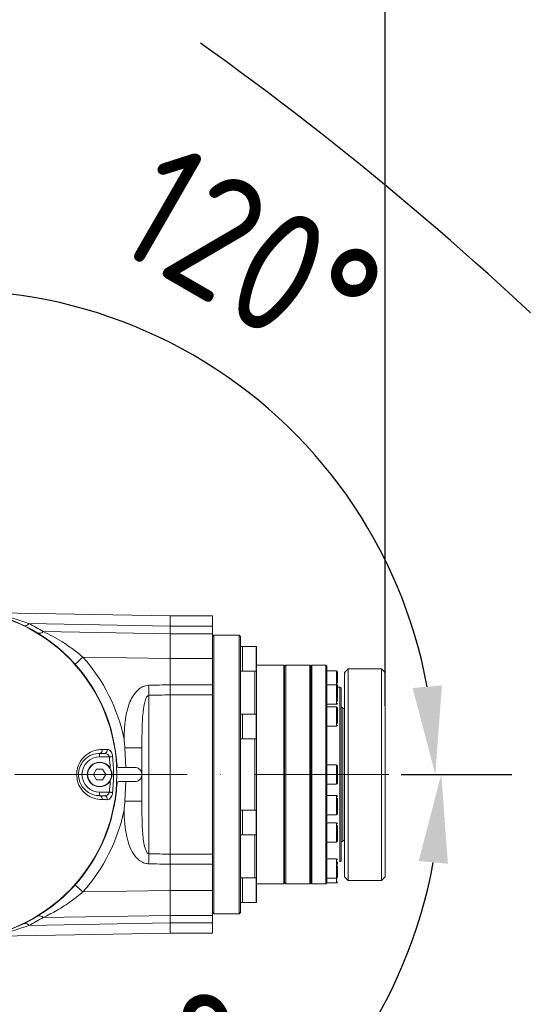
# Model space of a CAD drawing. Header units: millimetres. Extents: x 809 to 6054, y -5716 to -1261.
# Tile 41 of 94: x 3064 to 3209, y -2378 to -2099. Entities that reach past the tile are written whole.
import ezdxf

# ---------------------------------------------------------------- set-up
doc = ezdxf.new("R2010")
doc.units = ezdxf.units.MM
doc.header["$LTSCALE"] = 0.3175
doc.linetypes.add('ACAD_ISO10W100', pattern=[18, 12, -3, 0, -3])
doc.linetypes.add('CENTER2', pattern=[28.574999, 19.049999, -3.175, 3.175, -3.175])
for name, color, linetype, lineweight in [('1轮廓实线层', 7, 'Continuous', 18), ('7标注层', 4, 'Continuous', 13), ('中心线', 4, 'ACAD_ISO10W100', 20), ('细点划线', 6, 'CENTER2', 18)]:
    doc.layers.add(name, color=color, linetype=linetype, lineweight=lineweight)
doc.styles.add('标准汉字', font='gbenor.shx', dxfattribs={"bigfont": 'gbcbig.shx'})
doc.dimstyles.new('M1：10', dxfattribs={"dimscale": 10, "dimtxt": 3.5, "dimasz": 2.5, "dimexe": 2, "dimexo": 0, "dimgap": 1.5, "dimtad": 1, "dimdec": 4, "dimdsep": 46, "dimtxsty": '标准汉字', "dimcen": 5, "dimdle": 5, "dimclrd": 1, "dimclre": 1, "dimclrt": 256, "dimadec": 4, "dimazin": 2, "dimtfac": 1, "dimtdec": 4, "dimtmove": 0, "dimatfit": 3, "dimfxl": 1, "dimtolj": 1, "dimarcsym": 0})

# ---------------------------------------------------------------- blocks, each defined once
blk = doc.blocks.new('*D2')
at = {"layer": '7标注层', "color": 1, "lineweight": -2, "transparency": 16777216}
for p, q in [((2574.24, -1966.55), (2574.24, -1793.65)), ((3504.76, -2862.69), (3504.76, -1793.65)), ((3479.76, -1813.65), (2599.24, -1813.65))]:
    blk.add_line(p, q, dxfattribs=at)
at = {"layer": '7标注层', "color": 1, "transparency": 16777216}
for points in [[(2599.24, -1809.48), (2599.24, -1817.81), (2574.24, -1813.65)], [(3479.76, -1817.81), (3479.76, -1809.48), (3504.76, -1813.65)]]:
    blk.add_solid(points, dxfattribs=at)
at = {"layer": 'Defpoints', "color": 0, "transparency": 16777216}
for p in [(2574.24, -1813.65), (2574.24, -1966.55), (3504.76, -2862.69)]:
    blk.add_point(p, dxfattribs=at)
at = {"layer": '7标注层', "transparency": 16777216, "insert": (2968.02, -1781.15), "char_height": 35, "attachment_point": 5, "style": '标准汉字'}
blk.add_mtext('\\A1;930.5', dxfattribs=at)
blk = doc.blocks.new('*D7')
at = {"layer": '7标注层', "color": 1, "lineweight": -2, "transparency": 16777216}
for p, q in [((2574.24, -1932.17), (3613.47, -1932.17)), ((3593.47, -2837.69), (3593.47, -1957.17)), ((3489.76, -2862.69), (3613.47, -2862.69))]:
    blk.add_line(p, q, dxfattribs=at)
at = {"layer": '7标注层', "color": 1, "transparency": 16777216}
for points in [[(3597.64, -1957.17), (3589.31, -1957.17), (3593.47, -1932.17)], [(3589.31, -2837.69), (3597.64, -2837.69), (3593.47, -2862.69)]]:
    blk.add_solid(points, dxfattribs=at)
at = {"layer": 'Defpoints', "color": 0, "transparency": 16777216}
for p in [(2574.24, -1932.17), (3593.47, -1932.17), (3489.76, -2862.69)]:
    blk.add_point(p, dxfattribs=at)
at = {"layer": '7标注层', "transparency": 16777216, "insert": (3560.97, -2397.43), "char_height": 35, "attachment_point": 5, "rotation": 90, "style": '标准汉字'}
blk.add_mtext('\\A1;930.5', dxfattribs=at)
blk = doc.blocks.new('*D8')
at = {"layer": '7标注层', "color": 1, "lineweight": -2, "transparency": 16777216}
for p, q in [((3044.24, -2250.45), (3044.24, -1851.59)), ((3167.24, -2293.19), (3167.24, -1851.59)), ((3069.24, -1871.59), (3142.24, -1871.59))]:
    blk.add_line(p, q, dxfattribs=at)
at = {"layer": '7标注层', "color": 1, "transparency": 16777216}
for points in [[(3069.24, -1867.43), (3069.24, -1875.76), (3044.24, -1871.59)], [(3142.24, -1875.76), (3142.24, -1867.43), (3167.24, -1871.59)]]:
    blk.add_solid(points, dxfattribs=at)
at = {"layer": 'Defpoints', "color": 0, "transparency": 16777216}
for p in [(3167.24, -1871.59), (3044.24, -2250.45), (3167.24, -2293.19)]:
    blk.add_point(p, dxfattribs=at)
at = {"layer": '7标注层', "transparency": 16777216, "insert": (3105.74, -1839.09), "char_height": 35, "attachment_point": 5, "style": '标准汉字'}
blk.add_mtext('\\A1;123', dxfattribs=at)
blk = doc.blocks.new('*D19')
at = {"layer": '7标注层', "color": 1, "lineweight": -2, "transparency": 16777216}
for p, q in [((3017.26, -2265.97), (2965.61, -2176.5)), ((3171.77, -2312.69), (3201.49, -2312.69))]:
    blk.add_line(p, q, dxfattribs=at)
blk.add_arc((3044.23, -2312.69), 137.25, 10.4505, 109.5495, dxfattribs=at)
at = {"layer": '7标注层', "color": 1, "transparency": 16777216}
for points in [[(2996.56, -2179.56), (3000.05, -2187.13), (2975.61, -2193.82)], [(3175.06, -2288.17), (3183.36, -2287.41), (3181.49, -2312.69)]]:
    blk.add_solid(points, dxfattribs=at)
at = {"layer": 'Defpoints', "color": 0, "transparency": 16777216}
for p in [(3112.86, -2193.82), (3017.26, -2265.97), (2385.95, -2312.69), (3044.25, -2312.71), (3171.77, -2312.69)]:
    blk.add_point(p, dxfattribs=at)
at = {"layer": '7标注层', "transparency": 16777216, "insert": (3129.11, -2165.67), "char_height": 35, "attachment_point": 5, "rotation": 330, "style": '标准汉字'}
blk.add_mtext('\\A1;120%%d', dxfattribs=at)
blk = doc.blocks.new('*D20')
at = {"layer": '7标注层', "color": 1, "lineweight": -2, "transparency": 16777216}
for p, q in [((3171.77, -2312.69), (3203.17, -2312.69)), ((3017.26, -2359.41), (2964.76, -2450.33))]:
    blk.add_line(p, q, dxfattribs=at)
blk.add_arc((3044.23, -2312.69), 138.94, 250.3236, 349.6764, dxfattribs=at)
at = {"layer": '7标注层', "color": 1, "transparency": 16777216}
for points in [[(3185.07, -2337.96), (3176.77, -2337.21), (3183.17, -2312.69)], [(2999.2, -2439.73), (2995.7, -2447.29), (2974.76, -2433.01)]]:
    blk.add_solid(points, dxfattribs=at)
at = {"layer": 'Defpoints', "color": 0, "transparency": 16777216}
for p in [(2385.95, -2312.69), (3044.25, -2312.66), (3171.77, -2312.69), (3017.26, -2359.41), (3113.7, -2433.01)]:
    blk.add_point(p, dxfattribs=at)
at = {"layer": '7标注层', "transparency": 16777216, "insert": (3097.45, -2404.86), "char_height": 35, "attachment_point": 5, "rotation": 30, "style": '标准汉字'}
blk.add_mtext('\\A1;120%%d', dxfattribs=at)

msp = doc.modelspace()

# ---------------------------------------------------------------- linework, layer by layer
at = {"layer": '1轮廓实线层'}
for p, q in [((3106.24146, -2267.68659), (3054.67263, -2266.78644)), ((3118.24146, -2267.68659), (3106.24146, -2267.68659)), ((3106.24146, -2267.68659), (3106.24146, -2270.6155)), ((3118.24146, -2270.6155), (3118.24146, -2267.68659)), ((3066.18735, -2269.91682), (3106.24146, -2270.61598)), ((3106.24146, -2272.7621), (3070.22455, -2272.13345)), ((3106.24146, -2270.6155), (3118.24146, -2270.6155)), ((3106.24146, -2270.6155), (3106.24146, -2272.75763)), ((3118.24146, -2272.75763), (3118.24146, -2270.6155)), ((3118.24146, -2272.75763), (3106.24146, -2272.75763)), ((3106.24146, -2272.75763), (3106.24146, -2279.82871)), ((3118.24146, -2279.82871), (3118.24146, -2272.75763)), ((3118.24146, -2273.58656), (3118.64146, -2273.18655)), ((3118.64146, -2273.18655), (3125.84147, -2273.18655)), ((3118.64146, -2273.18655), (3118.64146, -2280.72976)), ((3125.84147, -2273.18655), (3126.24147, -2273.58656)), ((3125.84147, -2273.18655), (3125.84147, -2352.1866)), ((3126.24147, -2273.58656), (3126.24147, -2351.7866)), ((3126.24147, -2276.38887), (3126.74147, -2276.38887)), ((3126.74147, -2276.38887), (3130.64146, -2276.38887)), ((3126.74147, -2283.38884), (3126.74147, -2276.38887)), ((3130.64146, -2276.38887), (3130.64146, -2277.41401)), ((3130.64146, -2277.41401), (3130.64146, -2283.38884)), ((3130.74147, -2277.4847), (3130.74147, -2276.48882)), ((3130.74147, -2283.28888), (3130.74147, -2277.4847)), ((3081.49808, -2279.39932), (3106.24146, -2279.83122)), ((3106.24146, -2279.82871), (3118.24146, -2279.82871)), ((3106.24146, -2279.82871), (3106.24146, -2287.23071)), ((3106.24146, -2279.83122), (3106.24146, -2287.22964)), ((3118.24146, -2279.82871), (3118.24146, -2287.23071)), ((3118.64146, -2280.72976), (3118.64146, -2352.1866)), ((3126.74147, -2283.38884), (3126.24147, -2283.38884)), ((3130.64146, -2283.38884), (3126.74147, -2283.38884)), ((3130.24145, -2283.38884), (3130.24145, -2295.60129)), ((3130.74147, -2281.68659), (3138.54146, -2281.68659)), ((3130.74147, -2283.28888), (3130.74147, -2295.70131)), ((3138.54146, -2281.68659), (3138.74149, -2281.88656)), ((3138.54146, -2281.68659), (3138.54146, -2343.68657)), ((3138.74149, -2281.98658), (3139.04148, -2281.68659)), ((3138.74149, -2281.88656), (3138.74149, -2343.48659)), ((3139.04148, -2281.68659), (3145.84148, -2281.68659)), ((3139.04148, -2281.68659), (3139.04148, -2343.68657)), ((3145.84148, -2281.68659), (3146.14147, -2281.98658)), ((3145.84148, -2281.68659), (3145.84148, -2343.68657)), ((3146.14147, -2281.98658), (3146.44146, -2281.68659)), ((3146.14147, -2281.98658), (3146.14147, -2343.38657)), ((3146.44146, -2281.68659), (3150.44147, -2281.68659)), ((3146.44146, -2281.68659), (3146.44146, -2343.68657)), ((3150.44147, -2281.68659), (3150.74146, -2281.98658)), ((3150.44147, -2281.68659), (3150.44147, -2343.68657)), ((3150.74146, -2281.98658), (3150.74146, -2283.32458)), ((3150.74146, -2283.30676), (3153.44149, -2283.30676)), ((3150.74146, -2283.32458), (3150.74146, -2283.66236)), ((3153.44149, -2283.30676), (3153.44149, -2287.28364)), ((3166.24146, -2282.75327), (3156.7415, -2282.75327)), ((3156.7415, -2282.75327), (3156.7415, -2342.68658)), ((3166.24146, -2282.75327), (3166.24146, -2342.68658)), ((3150.74146, -2283.66236), (3150.74146, -2287.5319)), ((3153.74148, -2283.61158), (3153.74148, -2286.81378)), ((3155.74145, -2283.75558), (3155.74145, -2341.68659)), ((3167.24145, -2341.68659), (3167.24145, -2283.75558)), ((3106.24146, -2287.22964), (3106.24146, -2290.09192)), ((3118.24146, -2287.23071), (3106.24146, -2287.23071)), ((3106.24146, -2287.23071), (3106.24146, -2290.09096)), ((3118.24146, -2290.09096), (3118.24146, -2287.23071)), ((3150.74146, -2287.28364), (3153.44149, -2287.28364)), ((3150.74146, -2287.5319), (3150.74146, -2288.17443)), ((3150.74146, -2288.17443), (3150.74146, -2294.20154)), ((3153.44149, -2287.28364), (3153.44149, -2292.78366)), ((3153.74148, -2287.13851), (3153.74148, -2287.93655)), ((3153.74148, -2287.58578), (3153.74148, -2292.01572)), ((3153.74148, -2287.93655), (3154.44147, -2287.93655)), ((3154.44147, -2287.93655), (3154.74146, -2288.2366)), ((3154.44147, -2287.93655), (3154.44147, -2337.4366)), ((3154.74146, -2288.2366), (3154.74146, -2337.13655)), ((3100.24148, -2335.14737), (3100.24148, -2290.22579)), ((3106.24146, -2290.09096), (3118.24146, -2290.09096)), ((3106.24146, -2290.09096), (3106.24146, -2335.28219)), ((3106.24146, -2335.28124), (3106.24146, -2290.09192)), ((3118.24146, -2290.09096), (3118.24146, -2335.28219)), ((3153.44149, -2292.78366), (3150.74146, -2292.78366)), ((3150.74146, -2293.47794), (3153.44149, -2293.47794)), ((3150.74146, -2294.20154), (3150.74146, -2295.08589)), ((3153.44149, -2293.47794), (3153.44149, -2298.97796)), ((3153.74148, -2293.78013), (3153.74148, -2298.21001)), ((3154.74146, -2293.68655), (3155.24149, -2293.68655)), ((3155.24149, -2293.68655), (3155.24149, -2331.6866)), ((3155.24149, -2293.93659), (3155.74145, -2293.93659)), ((3126.24147, -2295.60129), (3126.74147, -2295.60129)), ((3126.74147, -2295.60129), (3130.64146, -2295.60129)), ((3126.74147, -2302.60132), (3126.74147, -2295.60129)), ((3130.64146, -2295.60129), (3130.64146, -2299.10134)), ((3130.74147, -2299.10134), (3130.74147, -2295.70131)), ((3150.74146, -2295.08589), (3150.74146, -2312.13914)), ((3130.64146, -2299.10134), (3130.64146, -2302.60132)), ((3130.74147, -2302.50131), (3130.74147, -2299.10134)), ((3153.44149, -2298.97796), (3150.74146, -2298.97796)), ((3126.74147, -2302.60132), (3126.24147, -2302.60132)), ((3130.64146, -2302.60132), (3126.74147, -2302.60132)), ((3130.24145, -2302.60132), (3130.24145, -2322.77183)), ((3130.74147, -2302.50131), (3130.74147, -2322.87185)), ((3098.24148, -2305.11509), (3093.41129, -2305.11509)), ((3093.41129, -2305.11509), (3093.71546, -2310.68657)), ((3098.24148, -2305.11509), (3098.24148, -2320.25807)), ((3086.24148, -2306.68674), (3087.60023, -2306.68674)), ((3086.24148, -2306.68674), (3086.24148, -2307.68673)), ((3086.24148, -2307.68673), (3089.00177, -2307.68673)), ((3090.85431, -2307.40414), (3091.1735, -2310.15967)), ((3084.52147, -2312.68673), (3085.38148, -2311.19715)), ((3085.38148, -2311.19715), (3087.10146, -2311.19715)), ((3087.10146, -2311.19715), (3087.96146, -2312.68673)), ((3091.07649, -2310.68657), (3091.16977, -2310.68657)), ((3091.16977, -2310.68657), (3091.19892, -2310.68657)), ((3091.19889, -2310.68657), (3091.1735, -2310.15967)), ((3093.71546, -2310.68657), (3096.24147, -2310.68657)), ((3150.74146, -2309.93579), (3153.44149, -2309.93579)), ((3153.44149, -2309.93579), (3153.44149, -2315.43581)), ((3153.74148, -2310.23578), (3153.74148, -2315.13576)), ((3073.37415, -2312.68655), (3073.37415, -2312.68643)), ((3079.71558, -2312.68655), (3073.37415, -2312.68655)), ((3080.23548, -2313.34267), (3080.24019, -2312.38328)), ((3085.38148, -2314.17631), (3084.52147, -2312.68673)), ((3087.96146, -2312.68673), (3087.10146, -2314.17631)), ((3089.74147, -2312.68661), (3090.19756, -2312.68661)), ((3150.74146, -2312.13914), (3150.74146, -2313.23229)), ((3150.74146, -2313.23229), (3150.74146, -2321.6512)), ((3087.10146, -2314.17631), (3085.38148, -2314.17631)), ((3091.16977, -2314.68658), (3091.07649, -2314.68658)), ((3091.1735, -2315.21349), (3091.19889, -2314.68658)), ((3093.71546, -2314.68658), (3093.41129, -2320.25807)), ((3096.24147, -2314.68658), (3093.71546, -2314.68658)), ((3153.44149, -2315.43581), (3150.74146, -2315.43581)), ((3089.00174, -2317.68672), (3086.24148, -2317.68672)), ((3086.24148, -2318.68671), (3086.24148, -2317.68672)), ((3087.60017, -2318.68671), (3086.24148, -2318.68671)), ((3150.74146, -2318.5883), (3153.44149, -2318.5883)), ((3153.44149, -2318.5883), (3153.44149, -2324.08832)), ((3153.74148, -2319.35619), (3153.74148, -2323.78612)), ((3098.24148, -2320.25807), (3093.41129, -2320.25807)), ((3150.74146, -2321.6512), (3150.74146, -2322.69089)), ((3126.24147, -2322.77183), (3126.74147, -2322.77183)), ((3126.74147, -2322.77183), (3130.64146, -2322.77183)), ((3126.74147, -2329.77186), (3126.74147, -2322.77183)), ((3130.64146, -2322.77183), (3130.64146, -2328.74672)), ((3130.74147, -2328.67603), (3130.74147, -2322.87185)), ((3150.74146, -2322.69089), (3150.74146, -2330.28583)), ((3153.44149, -2324.08832), (3150.74146, -2324.08832)), ((3150.74146, -2326.39395), (3153.44149, -2326.39395)), ((3153.44149, -2326.39395), (3153.44149, -2331.89391)), ((3153.74148, -2327.16177), (3153.74148, -2331.59171)), ((3126.74147, -2329.77186), (3126.24147, -2329.77186)), ((3130.64146, -2329.77186), (3126.74147, -2329.77186)), ((3130.24145, -2329.77186), (3130.24145, -2341.98432)), ((3130.64146, -2328.74672), (3130.64146, -2329.77186)), ((3130.74147, -2329.67184), (3130.74147, -2328.67603)), ((3130.74147, -2329.67184), (3130.74147, -2342.08427)), ((3150.74146, -2330.28583), (3150.74146, -2331.17025)), ((3150.74146, -2331.17025), (3150.74146, -2341.71019)), ((3153.44149, -2331.89391), (3150.74146, -2331.89391)), ((3155.24149, -2331.6866), (3154.74146, -2331.6866)), ((3155.74145, -2331.43656), (3155.24149, -2331.43656)), ((3106.24146, -2335.28124), (3106.24146, -2338.14351)), ((3118.24146, -2335.28219), (3106.24146, -2335.28219)), ((3106.24146, -2335.28219), (3106.24146, -2338.14244)), ((3118.24146, -2338.14244), (3118.24146, -2335.28219)), ((3106.24146, -2338.14244), (3118.24146, -2338.14244)), ((3106.24146, -2338.14244), (3106.24146, -2345.54444)), ((3106.24146, -2338.14351), (3106.24146, -2345.54259)), ((3118.24146, -2338.14244), (3118.24146, -2345.54444)), ((3150.74146, -2336.5659), (3153.44149, -2336.5659)), ((3153.44149, -2336.5659), (3153.44149, -2342.06591)), ((3153.74148, -2337.4366), (3153.74148, -2338.23518)), ((3153.74148, -2338.55878), (3153.74148, -2341.7611)), ((3154.74146, -2337.13655), (3154.44147, -2337.4366)), ((3126.24147, -2341.98432), (3126.74147, -2341.98432)), ((3126.74147, -2341.98432), (3130.64146, -2341.98432)), ((3126.74147, -2348.98429), (3126.74147, -2341.98432)), ((3130.64146, -2341.98432), (3130.64146, -2348.98429)), ((3150.74146, -2341.71019), (3150.74146, -2342.04803)), ((3156.7415, -2342.68658), (3155.74145, -2341.68659)), ((3167.24145, -2341.68659), (3166.24146, -2342.68658)), ((3130.74147, -2348.88433), (3130.74147, -2342.08427)), ((3138.54146, -2343.68657), (3130.74147, -2343.68657)), ((3138.74149, -2343.48659), (3138.54146, -2343.68657)), ((3139.04148, -2343.68657), (3138.74149, -2343.38657)), ((3145.84148, -2343.68657), (3139.04148, -2343.68657)), ((3146.14147, -2343.38657), (3145.84148, -2343.68657)), ((3146.44146, -2343.68657), (3146.14147, -2343.38657)), ((3150.44147, -2343.68657), (3146.44146, -2343.68657)), ((3150.74146, -2343.38657), (3150.44147, -2343.68657)), ((3150.74146, -2342.04803), (3150.74146, -2343.38169)), ((3153.44149, -2342.06591), (3150.74146, -2342.06591)), ((3150.74146, -2343.38169), (3150.74146, -2343.43658)), ((3153.44149, -2343.43658), (3150.74146, -2343.43658)), ((3153.44149, -2342.06591), (3153.44149, -2343.43658)), ((3166.24146, -2342.68658), (3156.7415, -2342.68658)), ((3106.24146, -2345.54259), (3081.49749, -2345.97449)), ((3118.24146, -2345.54444), (3106.24146, -2345.54444)), ((3106.24146, -2345.54444), (3106.24146, -2352.61552)), ((3118.24146, -2352.61552), (3118.24146, -2345.54444)), ((3126.74147, -2348.98429), (3126.24147, -2348.98429)), ((3130.64146, -2348.98429), (3126.74147, -2348.98429)), ((3070.21874, -2353.24262), (3106.24146, -2352.61385)), ((3106.24146, -2352.61552), (3118.24146, -2352.61552)), ((3106.24146, -2352.61552), (3106.24146, -2354.75765)), ((3118.64146, -2352.1866), (3118.24146, -2351.7866)), ((3118.24146, -2354.75765), (3118.24146, -2352.61552)), ((3125.84147, -2352.1866), (3118.64146, -2352.1866)), ((3126.24147, -2351.7866), (3125.84147, -2352.1866)), ((3106.24146, -2354.75938), (3066.18145, -2355.4586)), ((3118.24146, -2354.75765), (3106.24146, -2354.75765)), ((3106.24146, -2354.75765), (3106.24146, -2357.68656)), ((3118.24146, -2357.68656), (3118.24146, -2354.75765)), ((3054.61624, -2358.58773), (3106.24146, -2357.68656)), ((3106.24146, -2357.68656), (3118.24146, -2357.68656))]:
    msp.add_line(p, q, dxfattribs=at)
for points in [[(3089.00177, -2307.68673), (3089.14557, -2307.6707), (3089.28632, -2307.65496), (3089.42109, -2307.63988), (3089.54704, -2307.62581), (3089.66151, -2307.61306), (3089.76212, -2307.60179), (3089.8467, -2307.59238), (3089.91351, -2307.58493)], [(3079.71558, -2312.68655), (3079.82942, -2312.68661), (3079.93266, -2312.68661), (3080.02341, -2312.68661), (3080.1, -2312.68661), (3080.16103, -2312.68661), (3080.20544, -2312.68661), (3080.23244, -2312.68661), (3080.24147, -2312.68661)], [(3089.91348, -2317.78859), (3089.84667, -2317.78113), (3089.76206, -2317.77166), (3089.66148, -2317.76045), (3089.54701, -2317.74764), (3089.42106, -2317.73357), (3089.2863, -2317.71855), (3089.14554, -2317.70281), (3089.00174, -2317.68672)]]:
    msp.add_lwpolyline(points, dxfattribs=at)
for radius in [3.5, 3.4]:
    msp.add_circle((3086.24147, -2312.68674), radius, dxfattribs=at)
for centre, radius, start, end in [((3044.24147, -2312.68642), 46.8777, 359.9998036, 87.6972285), ((3044.24147, -2312.68642), 46.97089, 2.4401703, 87.6972464), ((3065.12088, -2269.23942), 1.26342, 261.7787233, 327.577264), ((3044.16744, -2314.80693), 50, 58.5910916, 63.8706892), ((3069.14617, -2271.22414), 1.41059, 253.0591725, 319.861624), ((3130.64147, -2276.48885), 0.1, 0, 90), ((3123.13217, -2327.16729), 63.36542, 131.0750848, 133.752822), ((3044.18911, -2312.68658), 50, 11.5468919, 41.7395193), ((3130.64147, -2283.28885), 0.1, 270, 0), ((3153.44147, -2283.60675), 0.3, 360, 90), ((3341.62323, -2281.39443), 241.54325, 181.4205927, 182.0953276), ((3153.44147, -2287.58364), 0.3, 0, 90), ((3153.44147, -2292.48364), 0.3, 270, 360), ((3153.44147, -2293.77795), 0.3, 360, 90), ((3130.64147, -2295.70131), 0.1, 0, 90), ((3153.44147, -2298.67795), 0.3, 270, 360), ((3130.64147, -2302.50131), 0.1, 270, 0), ((3086.05145, -2305.77333), 0.93297, 281.7526552, 12.7910719), ((3087.48177, -2305.74497), 0.94919, 277.16943, 11.5028413), ((3086.24147, -2312.68674), 5, 90, 270), ((3044.24147, -2312.68642), 45.03867, 2.2877146, 6.373458), ((3044.24147, -2312.68642), 45.95608, 359.9997985, 6.373458), ((3086.24147, -2312.68674), 3.5, 90, 270), ((3086.24147, -2312.68674), 3.5, 0.0026026, 90), ((3153.44147, -2310.23578), 0.3, 360, 90), ((3044.24147, -2312.68674), 46.8777, 272.3027715, 0.0001973), ((3044.24147, -2312.68674), 45.95608, 353.6261296, 0.0002002), ((3044.24147, -2312.68674), 46.97089, 272.3027487, 357.5598297), ((3044.24147, -2312.68674), 45.03867, 353.6261296, 357.7118459), ((3153.44147, -2315.13578), 0.3, 270, 360), ((3086.05135, -2319.60019), 0.93305, 347.2140456, 78.2422273), ((3087.48163, -2319.62854), 0.94926, 348.5014392, 82.8262895), ((3153.44147, -2318.8883), 0.3, 360, 90), ((3044.18911, -2312.68658), 50, 318.2594608, 348.4531081), ((3130.64147, -2322.87184), 0.1, 0, 90), ((3153.44147, -2323.7883), 0.3, 270, 360), ((3153.44147, -2326.69392), 0.3, 360, 90), ((3130.64147, -2329.67184), 0.1, 270, 0), ((3153.44147, -2331.59392), 0.3, 270, 360), ((3341.62323, -2343.97872), 241.54325, 177.9046724, 178.5794073), ((3153.44147, -2336.86591), 0.3, 0, 90), ((3130.64147, -2342.0843), 0.1, 0, 90), ((3153.44147, -2341.76591), 0.3, 270, 0), ((3123.11475, -2298.22696), 63.33895, 226.2453698, 228.9242427), ((3153.44147, -2343.13658), 0.3, 270, 360), ((3130.64147, -2348.8843), 0.1, 270, 360), ((3069.14083, -2354.15195), 1.41023, 40.151179, 106.9500778), ((3065.11561, -2356.13577), 1.26277, 32.429344, 98.2394258), ((3044.16744, -2310.56558), 50, 296.1217557, 301.4010899)]:
    msp.add_arc(centre, radius, start, end, dxfattribs=at)
for centre, ratio, start_param, end_param in [((5197.28144, -2312.68658), 0.017455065, 5.674162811, 5.678349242), ((5197.3687, -2312.68658), 0.015493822, 5.674222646, 5.678349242), ((5197.3687, -2312.68658), 0.015493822, 0.604836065, 0.608962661), ((5197.28144, -2312.68658), 0.017455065, 0.604836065, 0.609022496)]:
    msp.add_ellipse(centre, major_axis=(-2549.40329, 0), ratio=ratio, start_param=start_param, end_param=end_param, dxfattribs=at)
for points, knots in [([(3066.18735, -2269.91682), (3065.00549, -2269.49147), (3062.63289, -2268.63759), (3059.54904, -2267.80213), (3057.05176, -2267.23448), (3055.51756, -2266.94173), (3054.77165, -2266.81208), (3054.62274, -2266.78685), (3054.61734, -2266.78567), (3054.61624, -2266.78543)], [0, 0, 0, 0, 83858.971557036, 168347.311586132, 218607.158170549, 267222.745869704, 285908.659693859, 297436.119516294, 300387.992132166, 300387.992132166, 300387.992132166, 300387.992132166]), ([(3081.49808, -2279.39932), (3080.53758, -2278.61167), (3078.59568, -2277.01924), (3074.81576, -2274.48193), (3071.98559, -2273.03425), (3070.22455, -2272.13345)], [0, 0, 0, 0, 37321.095709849, 75453.726090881, 138265.236647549, 138265.236647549, 138265.236647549, 138265.236647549]), ([(3156.7415, -2282.75327), (3156.41945, -2283.07584), (3156.086, -2283.40983), (3155.75285, -2283.74414), (3155.74145, -2283.75558)], [0, 0, 0, 0, 100652.996469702, 104220.714683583, 104220.714683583, 104220.714683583, 104220.714683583]), ([(3167.24145, -2283.75558), (3167.23005, -2283.74414), (3166.89691, -2283.40984), (3166.56348, -2283.07584), (3166.24146, -2282.75327)], [0, 0, 0, 0, 3566.319009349, 104176.743261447, 104176.743261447, 104176.743261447, 104176.743261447]), ([(3100.15422, -2287.38265), (3099.60254, -2287.4661), (3098.50339, -2287.63238), (3096.873, -2288.78742), (3095.56405, -2290.49392), (3094.59836, -2292.61106), (3093.81498, -2295.3042), (3093.30848, -2298.68023), (3093.22097, -2301.34442), (3093.17717, -2302.67809)], [0, 0, 0, 0, 27155.721774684, 54104.473085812, 95825.746555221, 131965.870506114, 168199.75110431, 233793.16784539, 299543.031800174, 299543.031800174, 299543.031800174, 299543.031800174]), ([(3098.24148, -2305.11509), (3098.24473, -2303.54597), (3098.25126, -2300.39527), (3098.40165, -2296.22033), (3098.76127, -2293.12289), (3099.24805, -2291.36253), (3099.64743, -2290.61097), (3099.93829, -2290.33759), (3100.10141, -2290.24701), (3100.20473, -2290.23136), (3100.24148, -2290.22579)], [0, 0, 0, 0, 103467.435951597, 207756.924798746, 282012.43367711, 317200.77509366, 334465.398538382, 339765.825953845, 344137.991655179, 346552.220865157, 346552.220865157, 346552.220865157, 346552.220865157]), ([(3093.17717, -2302.67809), (3093.17868, -2302.69252), (3093.22193, -2303.10556), (3093.30422, -2303.91751), (3093.3756, -2304.7159), (3093.41129, -2305.11509)], [0, 0, 0, 0, 2451.707119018, 70205.733459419, 137955.695533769, 137955.695533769, 137955.695533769, 137955.695533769]), ([(3086.96127, -2305.56677), (3086.52064, -2305.59091), (3085.63989, -2305.63917), (3083.96121, -2306.11378), (3082.16506, -2307.1611), (3080.59746, -2309.01967), (3079.81472, -2310.96643), (3079.74154, -2312.23609), (3079.71558, -2312.68655)], [0, 0, 0, 0, 38395.458510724, 76748.078261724, 136990.380100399, 187492.223685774, 238003.820178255, 265778.748515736, 265778.748515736, 265778.748515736, 265778.748515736]), ([(3088.41189, -2305.55569), (3088.00802, -2305.559), (3087.54767, -2305.56278), (3087.02534, -2305.56634), (3086.96127, -2305.56677)], [0, 0, 0, 0, 91553.128060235, 104355.116406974, 104355.116406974, 104355.116406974, 104355.116406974]), ([(3088.41189, -2305.55569), (3088.55962, -2305.57164), (3088.86209, -2305.60431), (3089.25899, -2305.89441), (3089.57615, -2306.34867), (3089.8075, -2306.92437), (3089.87831, -2307.36557), (3089.91351, -2307.58493)], [0, 0, 0, 0, 46658.195925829, 95532.331004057, 138868.033087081, 178982.220100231, 218647.089783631, 218647.089783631, 218647.089783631, 218647.089783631]), ([(3080.24147, -2312.68661), (3080.26336, -2312.3054), (3080.32534, -2311.22601), (3080.99114, -2309.57167), (3082.30104, -2308.01422), (3084.19369, -2306.87901), (3085.50542, -2306.75585), (3086.24148, -2306.68674)], [0, 0, 0, 0, 22321.847482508, 63203.502809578, 104652.282754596, 154688.252947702, 218666.477873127, 218666.477873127, 218666.477873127, 218666.477873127]), ([(3089.00177, -2307.68673), (3088.9669, -2307.57795), (3088.89432, -2307.35148), (3088.67393, -2307.07249), (3088.37724, -2306.85087), (3088.00945, -2306.71122), (3087.73639, -2306.69489), (3087.60023, -2306.68674)], [0, 0, 0, 0, 34713.891566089, 72269.109084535, 115552.120563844, 167236.351724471, 218638.791348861, 218638.791348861, 218638.791348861, 218638.791348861]), ([(3091.54302, -2310.68657), (3091.63724, -2310.68657), (3091.87849, -2310.68657), (3092.58542, -2310.68657), (3093.26753, -2310.68657), (3093.65683, -2310.68657), (3093.71546, -2310.68657)], [0, 0, 0, 0, 42048.975390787, 107656.010076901, 173321.131069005, 184962.828793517, 184962.828793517, 184962.828793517, 184962.828793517]), ([(3096.24147, -2310.68657), (3096.49993, -2310.71924), (3097.1259, -2310.79837), (3097.88613, -2311.41261), (3098.20405, -2312.1085), (3098.24112, -2312.57959), (3098.24147, -2312.68404), (3098.24148, -2312.68655)], [0, 0, 0, 0, 43548.423943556, 105472.148395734, 193237.008063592, 217901.550071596, 218507.123359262, 218507.123359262, 218507.123359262, 218507.123359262]), ([(3062.18135, -2312.68643), (3064.29215, -2312.68643), (3068.0614, -2312.68643), (3071.75082, -2312.68643), (3073.37415, -2312.68643)], [0, 0, 0, 0, 58456.702190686, 104385.96203862, 104385.96203862, 104385.96203862, 104385.96203862]), ([(3079.71558, -2312.68655), (3079.77724, -2313.38784), (3079.90057, -2314.79028), (3080.84004, -2316.67406), (3082.24574, -2318.23906), (3084.15992, -2319.37927), (3085.8204, -2319.77046), (3086.74321, -2319.79976), (3086.96127, -2319.80668)], [0, 0, 0, 0, 43073.000832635, 86137.637836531, 131683.945419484, 184109.014806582, 246371.113109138, 265635.825022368, 265635.825022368, 265635.825022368, 265635.825022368]), ([(3086.24148, -2318.68671), (3086.06475, -2318.68206), (3085.318, -2318.66242), (3083.95808, -2318.34074), (3082.36898, -2317.38536), (3081.1924, -2316.06729), (3080.39892, -2314.47419), (3080.29379, -2313.28065), (3080.24147, -2312.68661)], [0, 0, 0, 0, 19589.820214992, 82771.608630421, 135637.685231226, 181096.814432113, 223550.051344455, 265616.68378081, 265616.68378081, 265616.68378081, 265616.68378081]), ([(3090.19756, -2312.68661), (3090.43457, -2312.68661), (3090.85789, -2312.68661), (3091.03932, -2312.68661), (3091.11917, -2312.68661)], [0, 0, 0, 0, 58394.86956943, 104297.006135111, 104297.006135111, 104297.006135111, 104297.006135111]), ([(3098.24148, -2312.68655), (3098.24147, -2312.68907), (3098.24112, -2312.79413), (3098.20405, -2313.26368), (3097.88613, -2313.96081), (3097.1259, -2314.57474), (3096.49993, -2314.6539), (3096.24147, -2314.68658)], [0, 0, 0, 0, 606.860902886, 25268.276733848, 113022.012396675, 174937.888151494, 218480.792427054, 218480.792427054, 218480.792427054, 218480.792427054]), ([(3091.1735, -2315.21349), (3091.04602, -2317.14437), (3090.88823, -2319.53444), (3090.29729, -2321.8471), (3090.18376, -2322.29142)], [0, 0, 0, 0, 84226.730006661, 104256.801440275, 104256.801440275, 104256.801440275, 104256.801440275]), ([(3093.71546, -2314.68658), (3093.52672, -2314.68658), (3093.00797, -2314.68658), (3092.26408, -2314.68658), (3091.70911, -2314.68658), (3091.56931, -2314.68658), (3091.54337, -2314.68658)], [0, 0, 0, 0, 37777.907678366, 103836.887048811, 169874.726597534, 184920.437827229, 184920.437827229, 184920.437827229, 184920.437827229]), ([(3087.60017, -2318.68671), (3087.79025, -2318.67119), (3088.14452, -2318.64227), (3088.58274, -2318.39955), (3088.85676, -2318.07957), (3088.968, -2317.82541), (3088.99637, -2317.70881), (3089.00174, -2317.68672)], [0, 0, 0, 0, 71767.662315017, 133765.388194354, 181750.315460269, 211533.989005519, 218495.352392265, 218495.352392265, 218495.352392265, 218495.352392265]), ([(3089.91348, -2317.78859), (3089.87593, -2318.0194), (3089.79978, -2318.48738), (3089.61852, -2318.91249), (3089.37272, -2319.33512), (3089.01636, -2319.72608), (3088.61887, -2319.78637), (3088.41184, -2319.81777)], [0, 0, 0, 0, 41775.14328793, 84701.422521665, 92554.113380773, 152891.279442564, 218480.377398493, 218480.377398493, 218480.377398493, 218480.377398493]), ([(3086.96127, -2319.80668), (3087.40791, -2319.80991), (3087.91725, -2319.81359), (3088.35764, -2319.81731), (3088.41184, -2319.81777)], [0, 0, 0, 0, 91432.025936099, 104264.165080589, 104264.165080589, 104264.165080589, 104264.165080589]), ([(3093.41129, -2320.25807), (3093.37561, -2320.65725), (3093.30424, -2321.45563), (3093.22187, -2322.26757), (3093.17868, -2322.68062), (3093.17717, -2322.69506)], [0, 0, 0, 0, 67676.82777017, 135354.37719009, 137806.774569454, 137806.774569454, 137806.774569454, 137806.774569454]), ([(3100.24148, -2335.14737), (3100.18549, -2335.13681), (3100.07609, -2335.11619), (3099.91553, -2335.01547), (3099.72052, -2334.82842), (3099.41524, -2334.36117), (3099.01081, -2333.27518), (3098.67182, -2331.51537), (3098.37649, -2328.60399), (3098.25169, -2324.83387), (3098.24489, -2321.78732), (3098.24148, -2320.25807)], [0, 0, 0, 0, 4034.92987681, 7884.392137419, 13608.884934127, 24010.644660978, 49580.87746053, 101139.89646195, 159437.113424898, 268919.567879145, 379264.84551795, 379264.84551795, 379264.84551795, 379264.84551795]), ([(3093.17717, -2322.69506), (3093.21861, -2323.96567), (3093.30143, -2326.5044), (3093.79787, -2330.03423), (3094.71748, -2333.21246), (3095.99039, -2335.59144), (3097.54751, -2337.13156), (3098.91522, -2337.85891), (3099.79904, -2337.95278), (3100.15422, -2337.99051)], [0, 0, 0, 0, 62488.23507762, 124854.856371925, 174654.898263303, 224724.805375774, 255376.565356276, 281370.938828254, 298835.506256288, 298835.506256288, 298835.506256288, 298835.506256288]), ([(3070.21874, -2353.24262), (3071.55108, -2352.57186), (3074.24434, -2351.21594), (3078.06736, -2348.76844), (3080.4097, -2346.86053), (3081.49749, -2345.97449)], [0, 0, 0, 0, 47356.316641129, 95728.249514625, 137670.394278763, 137670.394278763, 137670.394278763, 137670.394278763]), ([(3054.61624, -2358.58773), (3054.63547, -2358.58433), (3054.66035, -2358.57994), (3054.8961, -2358.53949), (3055.48725, -2358.43618), (3056.59808, -2358.22486), (3058.7875, -2357.75782), (3062.02278, -2356.93941), (3064.78907, -2355.9544), (3066.18145, -2355.4586)], [0, 0, 0, 0, 11861.823107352, 15341.364258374, 37692.857443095, 70214.74179778, 103537.903177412, 200515.365075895, 298796.879654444, 298796.879654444, 298796.879654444, 298796.879654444])]:
    msp.add_open_spline(points, degree=3, knots=knots, dxfattribs=at)
at = {"layer": '中心线', "ltscale": 10}
msp.add_line((2385.94543, -2312.68657), (3171.76928, -2312.68658), dxfattribs=at)
at = {"layer": '细点划线', "lineweight": 30, "ltscale": 20}
msp.add_arc((2574.24147, -2862.68658), 930.52057, 340.00000083, 199.99999979, dxfattribs=at)

# ---------------------------------------------------------------- dimensions: what is measured, and where the dimension line sits
at = {"layer": '7标注层'}
dim = msp.add_linear_dim(base=(2574.24147, -1813.64631), p1=(3504.76205, -2862.68658), p2=(2574.24147, -1966.54843), dimstyle='M1：10', override={"dimdec": 1, "dimsah": 1, "dimtzin": 8}, dxfattribs=at)
dim.commit()
dim.dimension.update_dxf_attribs({"geometry": '*D2', "text_midpoint": (2968.01705, -1813.64631), "dimtype": 160})
dim = msp.add_linear_dim(base=(3167.24145, -1871.59314), p1=(3044.24145, -2250.44693), p2=(3167.24145, -2293.18658), dimstyle='M1：10', override={"dimdec": 1, "dimsah": 1, "dimtzin": 8}, dxfattribs=at)
dim.commit()
dim.dimension.update_dxf_attribs({"geometry": '*D8', "text_midpoint": (3105.74145, -1839.09314)})
dim = msp.add_linear_dim(base=(3593.47237, -1932.16602), p1=(3489.76203, -2862.68658), p2=(2574.24147, -1932.16602), angle=90, dimstyle='M1：10', override={"dimdec": 1, "dimsah": 1, "dimtzin": 8}, dxfattribs=at)
dim.commit()
dim.dimension.update_dxf_attribs({"geometry": '*D7', "text_midpoint": (3560.97237, -2397.4263)})
for base, line1, line2, picture, middle in [((3112.86086, -2193.82027), ((2385.94543, -2312.68657), (3171.76928, -2312.68658)), ((3044.24849, -2312.71275), (3017.25936, -2265.96621)), '*D19', (3129.11086, -2165.67445)), ((3113.70193, -2433.00965), ((3044.24849, -2312.6604), (3017.25936, -2359.40694)), ((2385.94543, -2312.68657), (3171.76928, -2312.68658)), '*D20', (3097.45193, -2404.86382))]:
    dim = msp.add_angular_dim_2l(base=base, line1=line1, line2=line2, dimstyle='M1：10', override={"dimtad": 1, "dimtih": 0, "dimtoh": 0, "dimdec": 1, "dimsah": 1, "dimtzin": 8}, dxfattribs=at)
    dim.commit()
    dim.dimension.update_dxf_attribs({"geometry": picture, "text_midpoint": middle})

doc.saveas('drawing.dxf')
